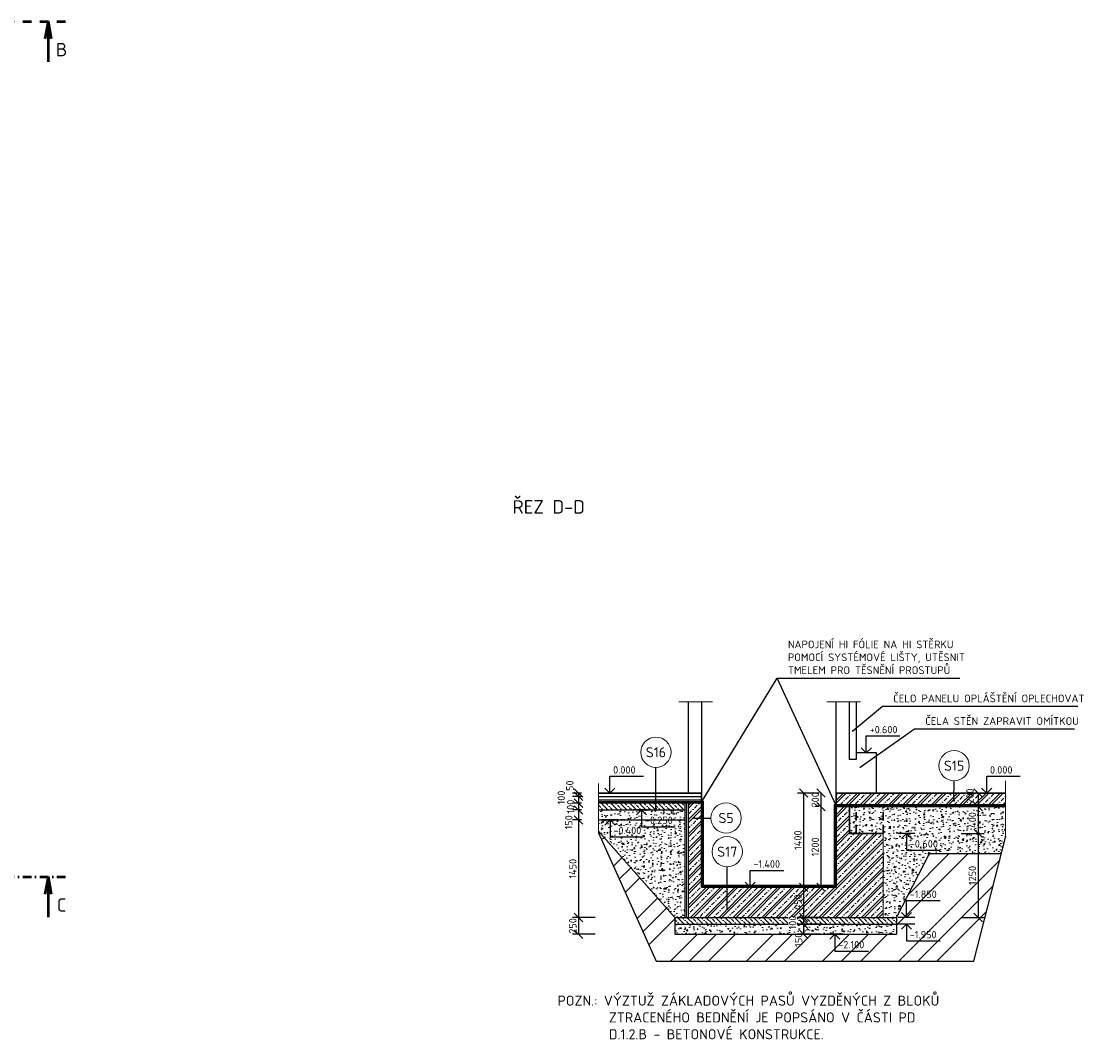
# Model space of a CAD drawing. Header units: millimetres. Extents: x -118752 to 407724, y -73278 to 155058.
# Tile 224 of 256: x 232861 to 248880, y -42624 to -27482. Entities that reach past the tile are written whole.
import ezdxf
from ezdxf.enums import TextEntityAlignment as Align

# ---------------------------------------------------------------- set-up
doc = ezdxf.new("R2010")
doc.units = ezdxf.units.MM
doc.header["$LTSCALE"] = 10
for name, pattern in [('DASHDOT', [25.4, 12.7, -6.35, 0, -6.35]), ('DASHED', [19.05, 12.7, -6.35]), ('IZOLACE_VODOTESNA_0.5', [30, 15, -15])]:
    doc.linetypes.add(name, pattern=pattern)
for name, color, linetype, lineweight in [('CKBUBLINY', 1, 'Continuous', 18), ('CKBUBLINY_POPIS', 3, 'Continuous', 25), ('CKIZOLACE', 1, 'Continuous', 18), ('CKKOTY', 3, 'Continuous', 25), ('CKKOTY_VYS', 3, 'Continuous', 25), ('CKPOPIS_POHLED', 3, 'Continuous', 25), ('CKRASTR', 7, 'DASHDOT', 15), ('CKREZY_OZNACENI', 4, 'DASHDOT', 50), ('CKTEXTY_MALE', 3, 'Continuous', 18), ('pohledy', 7, 'Continuous', 25), ('srafy', 7, 'Continuous', 18), ('základy', 5, 'Continuous', 30)]:
    doc.layers.add(name, color=color, linetype=linetype, lineweight=lineweight)
doc.styles.get("Standard").update_dxf_attribs({"font": 'isocpeur.ttf'})
doc.linetypes.add('IZOLACE_mPVC_2', pattern='A,0,[245,CADKON.SHX,S=1,R=0,X=0,Y=0],-20', length=20)
doc.linetypes.add('IZOLACE_PROTIOTRESOVA', pattern='A,0.001,[219,CADKON.SHX,S=1,R=0,X=0,Y=0],-1,[219,CADKON.SHX,S=1,R=180,X=1,Y=0],-1', length=2.001)
doc.linetypes.add('IZOLACE_TEPELNA_U', pattern='A,0.00254,-2.54,[216,CADKON.SHX,S=2.54,R=0,X=-2.54,Y=0],-15.24,[216,CADKON.SHX,S=2.54,R=180,X=2.54,Y=0],-2.54', length=20.32254)
doc.linetypes.add('PRERUSENI', pattern='A,60,[100,CADKON.SHX,S=2.5,R=0,X=0,Y=0],-10', length=70)
doc.dimstyles.new('CADKON', dxfattribs={"dimscale": 50, "dimtxt": 2.2, "dimasz": 2.5, "dimexe": 1.8, "dimexo": 5, "dimgap": 0.6, "dimtad": 1, "dimrnd": 1, "dimtxsty": 'Standard', "dimblk1": 'OBLIQUE', "dimblk2": 'OBLIQUE', "dimsah": 1, "dimcen": 2.5, "dimadec": 1, "dimazin": 2, "dimtfac": 1, "dimtdec": 4, "dimtix": 1, "dimtmove": 2, "dimatfit": 3, "dimldrblk": 'OPEN30', "dimfxl": 5, "dimfxlon": 1, "dimtolj": 1, "dimarcsym": 0})
doc.dimstyles.new('CADKON$7', dxfattribs={"dimscale": 100, "dimtxt": 2.5, "dimasz": 2.5, "dimexe": 1.8, "dimexo": 5, "dimgap": 0.6, "dimtad": 1, "dimrnd": 1, "dimtxsty": 'Standard', "dimblk1": 'OBLIQUE', "dimblk2": 'OBLIQUE', "dimsah": 1, "dimcen": 2.5, "dimadec": 1, "dimazin": 2, "dimtfac": 1, "dimtdec": 4, "dimtix": 1, "dimtmove": 0, "dimatfit": 3, "dimldrblk": 'DOTSMALL', "dimfxl": 5, "dimfxlon": 1, "dimtfill": 1, "dimtolj": 1, "dimarcsym": 0})
pattern_1 = [(50, (0, 0), (182.18467, -15.93909), [19.05, -209.55]), (355, (0, 0), (-35.24283, 191.05664), [15.24, -167.64]), (100.451, (15.18, -1.33), (146.9425, 175.11669), [16.19, -178.09]), (46.1842, (0, 50.8), (271.07904, -42.04233), [28.575, -314.325]), (96.6356, (22.6, 47.3), (237.40423, 247.42556), [24.285, -267.135]), (351.184, (0, 50.8), (237.4046, 247.42512), [22.86, -251.46]), (21, (25.4, 38.1), (151.61488, -102.26552), [19.05, -209.55]), (326, (25.4, 38.1), (61.80203, 184.18797), [15.24, -167.64]), (71.4514, (38.03, 29.58), (213.41649, 81.92286), [16.19, -178.09]), (37.5, (0, 0), (3.088603, 84.555039), [0, -165.608, 0, -170.18, 0, -168.275]), (7.5, (0, 0), (66.819663, 100.180575), [0, -97.028, 0, -161.798, 0, -64.135]), (327.5, (-56.64, 0), (135.590595, -5.728744), [0, -63.5, 0, -198.12, 0, -262.89]), (317.5, (-82.04, 0), (148.12918, 25.42649), [0, -82.55, 0, -131.572, 0, -186.69])]
pattern_2 = [(135, (0, 0), (-70.71068, -70.71068), []), (135, (4e-15, 70.71), (-106.066017, -35.35534), [50, -25, 0, -25])]
pattern_3 = [(45, (0, 0), (-106.06602, 106.06602), []), (45, (42.43, 0), (-106.06602, 106.06602), []), (45, (127.28, 0), (-63.63961, 148.49242), [60, -30, 0, -30])]

# ---------------------------------------------------------------- blocks, each defined once
blk = doc.blocks.new('*U9415')
at = {"color": 0, "linetype": 'ByBlock', "lineweight": -2}
blk.add_lwpolyline([(-1.5, 1.5), (0, 0), (1.5, 1.5), (0, 0), (0, 5), (10, 5)], dxfattribs=at)
blk = doc.blocks.new('*U9416')
at = {"color": 0, "linetype": 'ByBlock', "lineweight": -2}
blk.add_lwpolyline([(-1.5, 1.5), (0, 0), (1.5, 1.5), (0, 0), (0, 5), (10, 5)], dxfattribs=at)
blk = doc.blocks.new('*U9420')
at = {"color": 0, "linetype": 'ByBlock', "lineweight": -2}
blk.add_lwpolyline([(-1.5, 1.5), (0, 0), (1.5, 1.5), (0, 0), (0, 5), (10, 5)], dxfattribs=at)
blk = doc.blocks.new('*U9424')
at = {"color": 0, "linetype": 'ByBlock', "lineweight": -2}
blk.add_lwpolyline([(-1.5, -1.5), (0, 0), (1.5, -1.5), (0, 0), (0, -5), (10, -5)], dxfattribs=at)
blk = doc.blocks.new('*U9425')
at = {"color": 0, "linetype": 'ByBlock', "lineweight": -2}
blk.add_lwpolyline([(-1.5, -1.5), (0, 0), (1.5, -1.5), (0, 0), (0, -5), (10, -5)], dxfattribs=at)
blk = doc.blocks.new('_OBLIQUE')
at = {"color": 0, "linetype": 'ByBlock'}
blk.add_line((-0.5, -0.5), (0.5, 0.5), dxfattribs=at)
blk = doc.blocks.new('*D9426')
at = {"layer": 'CKKOTY', "color": 0, "lineweight": -2}
for p, q in [((244727, -38959), (244404, -38959)), ((244494, -38959), (244494, -40359)), ((244727, -40359), (244404, -40359))]:
    blk.add_line(p, q, dxfattribs=at)
at = {"layer": 'Defpoints', "color": 0}
for p in [(244977, -38959), (244494, -40359), (244977, -40359)]:
    blk.add_point(p, dxfattribs=at)
at = {"layer": 'CKKOTY', "color": 0, "lineweight": -2, "xscale": 125, "yscale": 125, "zscale": 125}
for p, rotation in [((244494, -38959), 90), ((244494, -40359), 270)]:
    blk.add_blockref('_OBLIQUE', p, dxfattribs=dict(at, rotation=rotation))
at = {"layer": 'CKKOTY', "color": 0, "insert": (244409, -39659), "char_height": 110, "attachment_point": 5, "rotation": 90}
blk.add_mtext('\\A1;1400', dxfattribs=at)
blk = doc.blocks.new('_Open30')
at = {"color": 0, "lineweight": -2}
for p, q in [((-1, 0.27), (0, 0)), ((0, 0), (-1, -0.27)), ((0, 0), (-1, 0))]:
    blk.add_line(p, q, dxfattribs=at)
blk = doc.blocks.new('*D9427')
at = {"layer": 'CKKOTY', "color": 0, "lineweight": -2}
for p, q in [((244727, -40359), (244404, -40359)), ((244494, -40359), (244494, -40809)), ((244744, -40809), (244404, -40809))]:
    blk.add_line(p, q, dxfattribs=at)
at = {"layer": 'Defpoints', "color": 0}
for p in [(244977, -40359), (244494, -40809), (245177, -40809)]:
    blk.add_point(p, dxfattribs=at)
at = {"layer": 'CKKOTY', "color": 0, "lineweight": -2, "xscale": 125, "yscale": 125, "zscale": 125}
for p, rotation in [((244494, -40359), 90), ((244494, -40809), 270)]:
    blk.add_blockref('_OBLIQUE', p, dxfattribs=dict(at, rotation=rotation))
at = {"layer": 'CKKOTY', "color": 0, "insert": (244409, -40584), "char_height": 110, "attachment_point": 5, "rotation": 90}
blk.add_mtext('\\A1;450', dxfattribs=at)
blk = doc.blocks.new('*D9428')
at = {"layer": 'CKKOTY', "color": 0, "lineweight": -2}
for p, q in [((244744, -40809), (244404, -40809)), ((244494, -40809), (244494, -40909)), ((244744, -40909), (244404, -40909))]:
    blk.add_line(p, q, dxfattribs=at)
at = {"layer": 'Defpoints', "color": 0}
for p in [(245177, -40809), (244494, -40909), (245877, -40909)]:
    blk.add_point(p, dxfattribs=at)
at = {"layer": 'CKKOTY', "color": 0, "lineweight": -2, "xscale": 125, "yscale": 125, "zscale": 125}
for p, rotation in [((244494, -40809), 90), ((244494, -40909), 270)]:
    blk.add_blockref('_OBLIQUE', p, dxfattribs=dict(at, rotation=rotation))
at = {"layer": 'CKKOTY', "color": 0, "insert": (244331, -40884), "char_height": 110, "attachment_point": 5, "rotation": 90, "bg_fill": 3, "box_fill_scale": 1.1, "bg_fill_color": 256, "bg_fill_true_color": 13158600, "bg_fill_transparency": 0}
blk.add_mtext('\\A1;100', dxfattribs=at)
blk = doc.blocks.new('*D9429')
at = {"layer": 'CKKOTY', "color": 0, "lineweight": -2}
for p, q in [((244744, -40909), (244404, -40909)), ((244494, -40909), (244494, -41059)), ((244744, -41059), (244404, -41059))]:
    blk.add_line(p, q, dxfattribs=at)
at = {"layer": 'Defpoints', "color": 0}
for p in [(245877, -40909), (244494, -41059), (245877, -41059)]:
    blk.add_point(p, dxfattribs=at)
at = {"layer": 'CKKOTY', "color": 0, "lineweight": -2, "xscale": 125, "yscale": 125, "zscale": 125}
for p, rotation in [((244494, -40909), 90), ((244494, -41059), 270)]:
    blk.add_blockref('_OBLIQUE', p, dxfattribs=dict(at, rotation=rotation))
at = {"layer": 'CKKOTY', "color": 0, "insert": (244419, -41141), "char_height": 110, "attachment_point": 5, "rotation": 90}
blk.add_mtext('\\A1;150', dxfattribs=at)
blk = doc.blocks.new('*D9430')
at = {"layer": 'CKKOTY', "color": 0, "lineweight": -2}
for p, q in [((247249, -38959), (247000, -38959)), ((247090, -38959), (247090, -39159)), ((247249, -39159), (247000, -39159))]:
    blk.add_line(p, q, dxfattribs=at)
at = {"layer": 'Defpoints', "color": 0}
for p in [(247499, -38959), (247090, -39159), (247499, -39159)]:
    blk.add_point(p, dxfattribs=at)
at = {"layer": 'CKKOTY', "color": 0, "lineweight": -2, "xscale": 125, "yscale": 125, "zscale": 125}
for p, rotation in [((247090, -38959), 90), ((247090, -39159), 270)]:
    blk.add_blockref('_OBLIQUE', p, dxfattribs=dict(at, rotation=rotation))
at = {"layer": 'CKKOTY', "color": 0, "insert": (246969, -39001), "char_height": 110, "attachment_point": 5, "rotation": 90}
blk.add_mtext('\\A1;200', dxfattribs=at)
blk = doc.blocks.new('*D9431')
at = {"layer": 'CKKOTY', "color": 0, "lineweight": -2}
for p, q in [((247249, -39159), (247000, -39159)), ((247090, -39159), (247090, -39559)), ((246840, -39559), (247180, -39559))]:
    blk.add_line(p, q, dxfattribs=at)
at = {"layer": 'Defpoints', "color": 0}
for p in [(247499, -39159), (245677, -39559), (247090, -39559)]:
    blk.add_point(p, dxfattribs=at)
at = {"layer": 'CKKOTY', "color": 0, "lineweight": -2, "xscale": 125, "yscale": 125, "zscale": 125}
for p, rotation in [((247090, -39159), 90), ((247090, -39559), 270)]:
    blk.add_blockref('_OBLIQUE', p, dxfattribs=dict(at, rotation=rotation))
at = {"layer": 'CKKOTY', "color": 0, "insert": (247005, -39359), "char_height": 110, "attachment_point": 5, "rotation": 90}
blk.add_mtext('\\A1;400', dxfattribs=at)
blk = doc.blocks.new('*D9433')
at = {"layer": 'CKKOTY', "color": 0, "lineweight": -2}
for p, q in [((246840, -39559), (247180, -39559)), ((247090, -39559), (247090, -40809)), ((246840, -40809), (247180, -40809))]:
    blk.add_line(p, q, dxfattribs=at)
at = {"layer": 'Defpoints', "color": 0}
for p in [(245677, -39559), (245877, -40809), (247090, -40809)]:
    blk.add_point(p, dxfattribs=at)
at = {"layer": 'CKKOTY', "color": 0, "lineweight": -2, "xscale": 125, "yscale": 125, "zscale": 125}
for p, rotation in [((247090, -39559), 90), ((247090, -40809), 270)]:
    blk.add_blockref('_OBLIQUE', p, dxfattribs=dict(at, rotation=rotation))
at = {"layer": 'CKKOTY', "color": 0, "insert": (247005, -40184), "char_height": 110, "attachment_point": 5, "rotation": 90}
blk.add_mtext('\\A1;1250', dxfattribs=at)
blk = doc.blocks.new('*D9434')
at = {"layer": 'CKKOTY', "color": 0, "lineweight": -2}
for p, q in [((241191, -38959), (241056, -38959)), ((241191, -39009), (241056, -39009)), ((241146, -38959), (241146, -39009))]:
    blk.add_line(p, q, dxfattribs=at)
at = {"layer": 'Defpoints', "color": 0}
for p in [(241146, -39009), (241441, -38959), (241441, -39009)]:
    blk.add_point(p, dxfattribs=at)
at = {"layer": 'CKKOTY', "color": 0, "lineweight": -2, "xscale": 125, "yscale": 125, "zscale": 125}
for p, rotation in [((241146, -38959), 270), ((241146, -39009), 90)]:
    blk.add_blockref('_OBLIQUE', p, dxfattribs=dict(at, rotation=rotation))
at = {"layer": 'CKKOTY', "color": 0, "insert": (241017, -38848), "char_height": 110, "attachment_point": 5, "rotation": 90}
blk.add_mtext('\\A1;50', dxfattribs=at)
blk = doc.blocks.new('*D9435')
at = {"layer": 'CKKOTY', "color": 0, "lineweight": -2}
for p, q in [((241191, -39009), (241056, -39009)), ((241146, -39009), (241146, -39109)), ((241191, -39109), (241056, -39109))]:
    blk.add_line(p, q, dxfattribs=at)
at = {"layer": 'Defpoints', "color": 0}
for p in [(241441, -39009), (241146, -39109), (241441, -39109)]:
    blk.add_point(p, dxfattribs=at)
at = {"layer": 'CKKOTY', "color": 0, "lineweight": -2, "xscale": 125, "yscale": 125, "zscale": 125}
for p, rotation in [((241146, -39009), 90), ((241146, -39109), 270)]:
    blk.add_blockref('_OBLIQUE', p, dxfattribs=dict(at, rotation=rotation))
at = {"layer": 'CKKOTY', "color": 0, "insert": (240889, -39025), "char_height": 110, "attachment_point": 5, "rotation": 90}
blk.add_mtext('\\A1;100', dxfattribs=at)
blk = doc.blocks.new('*D9436')
at = {"layer": 'CKKOTY', "color": 0, "lineweight": -2}
for p, q in [((241191, -39109), (241056, -39109)), ((241191, -39209), (241056, -39209)), ((241146, -39109), (241146, -39209))]:
    blk.add_line(p, q, dxfattribs=at)
at = {"layer": 'Defpoints', "color": 0}
for p in [(241146, -39209), (241441, -39109), (241441, -39209)]:
    blk.add_point(p, dxfattribs=at)
at = {"layer": 'CKKOTY', "color": 0, "lineweight": -2, "xscale": 125, "yscale": 125, "zscale": 125}
for p, rotation in [((241146, -39109), 90), ((241146, -39209), 270)]:
    blk.add_blockref('_OBLIQUE', p, dxfattribs=dict(at, rotation=rotation))
at = {"layer": 'CKKOTY', "color": 0, "insert": (241028, -39160), "char_height": 110, "attachment_point": 5, "rotation": 90}
blk.add_mtext('\\A1;100', dxfattribs=at)
blk = doc.blocks.new('*D9437')
at = {"layer": 'CKKOTY', "color": 0, "lineweight": -2}
for p, q in [((241191, -39209), (241056, -39209)), ((241146, -39209), (241146, -39359)), ((241191, -39359), (241056, -39359))]:
    blk.add_line(p, q, dxfattribs=at)
at = {"layer": 'Defpoints', "color": 0}
for p in [(241441, -39209), (241146, -39359), (241441, -39359)]:
    blk.add_point(p, dxfattribs=at)
at = {"layer": 'CKKOTY', "color": 0, "lineweight": -2, "xscale": 125, "yscale": 125, "zscale": 125}
for p, rotation in [((241146, -39209), 90), ((241146, -39359), 270)]:
    blk.add_blockref('_OBLIQUE', p, dxfattribs=dict(at, rotation=rotation))
at = {"layer": 'CKKOTY', "color": 0, "insert": (241000, -39394), "char_height": 110, "attachment_point": 5, "rotation": 90}
blk.add_mtext('\\A1;150', dxfattribs=at)
blk = doc.blocks.new('*D9438')
at = {"layer": 'CKKOTY', "color": 0, "lineweight": -2}
for p, q in [((241191, -39359), (241056, -39359)), ((241146, -39359), (241146, -40809)), ((241396, -40809), (241056, -40809))]:
    blk.add_line(p, q, dxfattribs=at)
at = {"layer": 'Defpoints', "color": 0}
for p in [(241441, -39359), (241146, -40809), (242577, -40809)]:
    blk.add_point(p, dxfattribs=at)
at = {"layer": 'CKKOTY', "color": 0, "lineweight": -2, "xscale": 125, "yscale": 125, "zscale": 125}
for p, rotation in [((241146, -39359), 90), ((241146, -40809), 270)]:
    blk.add_blockref('_OBLIQUE', p, dxfattribs=dict(at, rotation=rotation))
at = {"layer": 'CKKOTY', "color": 0, "insert": (241061, -40084), "char_height": 110, "attachment_point": 5, "rotation": 90}
blk.add_mtext('\\A1;1450', dxfattribs=at)
blk = doc.blocks.new('*D9439')
at = {"layer": 'CKKOTY', "color": 0, "lineweight": -2}
for p, q in [((241396, -40809), (241056, -40809)), ((241146, -40809), (241146, -41059)), ((241396, -41059), (241056, -41059))]:
    blk.add_line(p, q, dxfattribs=at)
at = {"layer": 'Defpoints', "color": 0}
for p in [(242577, -40809), (241146, -41059), (242577, -41059)]:
    blk.add_point(p, dxfattribs=at)
at = {"layer": 'CKKOTY', "color": 0, "lineweight": -2, "xscale": 125, "yscale": 125, "zscale": 125}
for p, rotation in [((241146, -40809), 270), ((241146, -41059), 90)]:
    blk.add_blockref('_OBLIQUE', p, dxfattribs=dict(at, rotation=rotation))
at = {"layer": 'CKKOTY', "color": 0, "insert": (241061, -40934), "char_height": 110, "attachment_point": 5, "rotation": 90}
blk.add_mtext('\\A1;250', dxfattribs=at)
blk = doc.blocks.new('CK_BUBBLE_1_0_0')
at = {"color": 0, "linetype": 'ByBlock', "lineweight": -2}
blk.add_circle((0, 0), 1, dxfattribs=at)
blk = doc.blocks.new('*D9600')
at = {"layer": 'CKKOTY', "color": 0, "lineweight": -2}
for p, q in [((244727, -39159), (244663, -39159)), ((244753, -40359), (244753, -39159)), ((244727, -40359), (244663, -40359))]:
    blk.add_line(p, q, dxfattribs=at)
at = {"layer": 'Defpoints', "color": 0}
for p in [(244753, -39159), (244977, -39159), (244977, -40359)]:
    blk.add_point(p, dxfattribs=at)
at = {"layer": 'CKKOTY', "color": 0, "lineweight": -2, "xscale": 125, "yscale": 125, "zscale": 125}
for p, rotation in [((244753, -39159), 90), ((244753, -40359), 270)]:
    blk.add_blockref('_OBLIQUE', p, dxfattribs=dict(at, rotation=rotation))
at = {"layer": 'CKKOTY', "color": 0, "insert": (244668, -39759), "char_height": 110, "attachment_point": 5, "rotation": 90}
blk.add_mtext('\\A1;1200', dxfattribs=at)
blk = doc.blocks.new('*D9601')
at = {"layer": 'CKKOTY', "color": 0, "lineweight": -2}
for p, q in [((244727, -38959), (244663, -38959)), ((244753, -39159), (244753, -38959)), ((244727, -39159), (244663, -39159))]:
    blk.add_line(p, q, dxfattribs=at)
at = {"layer": 'Defpoints', "color": 0}
for p in [(244753, -38959), (244977, -38959), (244977, -39159)]:
    blk.add_point(p, dxfattribs=at)
at = {"layer": 'CKKOTY', "color": 0, "lineweight": -2, "xscale": 125, "yscale": 125, "zscale": 125}
for p, rotation in [((244753, -38959), 270), ((244753, -39159), 90)]:
    blk.add_blockref('_OBLIQUE', p, dxfattribs=dict(at, rotation=rotation))
at = {"layer": 'CKKOTY', "color": 0, "insert": (244668, -39059), "char_height": 110, "attachment_point": 5, "rotation": 90}
blk.add_mtext('\\A1;200', dxfattribs=at)
blk = doc.blocks.new('*U9417')
at = {"color": 0, "linetype": 'ByBlock', "lineweight": -2}
blk.add_lwpolyline([(-1.5, 1.5), (0, 0), (1.5, 1.5), (0, 0), (0, 5), (10, 5)], dxfattribs=at)
blk = doc.blocks.new('*U9422')
at = {"color": 0, "linetype": 'ByBlock', "lineweight": -2}
blk.add_lwpolyline([(-1.5, -1.5), (0, 0), (1.5, -1.5), (0, 0), (0, -5), (10, -5)], dxfattribs=at)
blk = doc.blocks.new('*U9423')
at = {"color": 0, "linetype": 'ByBlock', "lineweight": -2}
blk.add_lwpolyline([(-1.5, -1.5), (0, 0), (1.5, -1.5), (0, 0), (0, -5), (10, -5)], dxfattribs=at)
blk = doc.blocks.new('*U9418')
at = {"color": 0, "linetype": 'ByBlock', "lineweight": -2}
blk.add_lwpolyline([(-1.5, 1.5), (0, 0), (1.5, 1.5), (0, 0), (0, 5), (10, 5)], dxfattribs=at)
blk = doc.blocks.new('*U9421')
at = {"color": 0, "linetype": 'ByBlock', "lineweight": -2}
blk.add_lwpolyline([(-1.5, -1.5), (0, 0), (1.5, -1.5), (0, 0), (0, -5), (10, -5)], dxfattribs=at)

msp = doc.modelspace()

# ---------------------------------------------------------------- hatches: boundary and pattern name
at = {"layer": 'srafy'}
h = msp.add_hatch(dxfattribs=at)
h.set_pattern_fill('BETON-ZELEZOBETON', color=256, scale=30, style=0)
h.set_pattern_definition(pattern_3)
h.paths.add_polyline_path([(245984.889, -38958.949), (245576.96, -38958.949), (245176.96, -38958.949), (245176.96, -39133.949), (245201.96, -39133.949), (247498.587, -39133.949), (247498.587, -38958.949)])
h.paths.add_polyline_path([(246886.089, -39132.992), (246886.089, -38868.992), (247051.089, -38868.992), (247051.089, -39132.992)], flags=24)
h.paths.add_polyline_path([(244976.96, -38958.949), (245176.96, -38958.949), (245176.96, -39158.949), (244976.96, -39158.949)], flags=0)
at = {"layer": 'srafy', "transparency": 33554661}
h = msp.add_hatch(dxfattribs=at)
h.set_pattern_fill('BETON-PROSTY', color=256, scale=25, angle=90, style=0)
h.set_pattern_definition(pattern_2)
h.paths.add_polyline_path([(242297.277, -39108.949), (242726.96, -39108.949), (242726.96, -39208.949), (242084.058, -39208.949), (241441.155, -39208.949), (241441.155, -39108.949)])
at = {"layer": 'srafy'}
h = msp.add_hatch(dxfattribs=at)
h.set_pattern_fill('AR-CONC', color=256, style=0)
h.set_pattern_definition(pattern_1)
h.paths.add_polyline_path([(242084.058, -39358.949), (242726.96, -39358.949), (242726.96, -39208.949), (242084.058, -39208.949)])
h.paths.add_polyline_path([(242108.391, -39455.616), (242108.391, -39272.282), (242577.724, -39272.282), (242577.724, -39455.616)], flags=24)
h.paths.add_polyline_path([(242084.058, -39358.949), (242084.058, -39208.949), (241441.155, -39208.949), (241441.155, -39358.949)])
h = msp.add_hatch(dxfattribs=at)
h.set_pattern_fill('AR-CONC', color=256, style=0)
h.set_pattern_definition([(50, (0, 0), (182.18467, -15.93909), [19.05, -209.55]), (355, (0, 0), (-35.24283, 191.05664), [15.24, -167.64]), (100.451, (15.18, -1.33), (146.9425, 175.11669), [16.19, -178.09]), (46.1842, (0, 50.8), (271.07904, -42.04233), [28.575, -314.325]), (96.6356, (22.6, 47.3), (237.40423, 247.42556), [24.285, -267.135]), (351.184, (0, 50.8), (237.4046, 247.42512), [22.86, -251.46]), (21, (25.4, 38.1), (151.61488, -102.26552), [19.05, -209.55]), (326, (25.4, 38.1), (61.80203, 184.18797), [15.24, -167.64]), (71.4514, (38.03, 29.58), (213.41649, 81.92286), [16.19, -178.09]), (37.5, (0, 0), (3.088603, 84.555039), [0, -165.608, 0, -170.18, 0, -168.275]), (7.5, (0, 0), (66.819663, 100.180575), [0, -97.028, 0, -161.798, 0, -64.135]), (-32.5, (-56.64, 0), (135.590595, -5.728744), [0, -63.5, 0, -198.12, 0, -262.89]), (-42.5, (-82.04, 0), (148.12918, 25.42649), [0, -82.55, 0, -131.572, 0, -186.69])])
h.paths.add_polyline_path([(246922.6, -39496.449), (246922.6, -39221.449), (247087.6, -39221.449), (247087.6, -39496.449)], flags=24)
h.paths.add_polyline_path([(245676.96, -39458.949), (247498.587, -39458.949), (247498.587, -39158.949), (245676.96, -39158.949)])
h.paths.add_polyline_path([(245676.96, -39558.949), (245176.96, -39558.949), (245176.96, -39158.949), (245676.96, -39158.949)], flags=0)
h = msp.add_hatch(dxfattribs=at)
h.set_pattern_fill('AR-CONC', color=256)
h.set_pattern_definition(pattern_1)
h.paths.add_polyline_path([(246570.577, -39458.949), (247498.587, -39458.949), (247498.587, -39619.917), (247437.014, -39858.949), (246365.061, -39858.949), (246390.75, -39808.949)])
h.paths.add_polyline_path([(246047.721, -39827.616), (246047.721, -39622.282), (246522.554, -39622.282), (246522.554, -39827.616)], flags=24)
h.paths.add_polyline_path([(246922.6, -39496.449), (246922.6, -39221.449), (247087.6, -39221.449), (247087.6, -39496.449)], flags=24)
h = msp.add_hatch(dxfattribs=at)
h.set_pattern_fill('AR-CONC', color=256)
h.set_pattern_definition(pattern_1)
h.paths.add_polyline_path([(242726.96, -39358.949), (242084.058, -39358.949), (241614.27, -39358.949), (241441.155, -39358.949), (241441.155, -39524.335), (242576.96, -40808.949), (242726.96, -40808.949)])
h.paths.add_polyline_path([(242108.391, -39455.616), (242108.391, -39272.282), (242577.724, -39272.282), (242577.724, -39455.616)], flags=24)
h.paths.add_polyline_path([(241638.603, -39605.616), (241638.603, -39422.282), (242118.936, -39422.282), (242118.936, -39605.616)], flags=24)
h = msp.add_hatch(dxfattribs=at)
h.set_pattern_fill('AR-CONC', color=256)
h.set_pattern_definition(pattern_1)
h.paths.add_polyline_path([(246390.75, -39808.949), (246570.577, -39458.949), (245676.96, -39458.949), (245676.96, -39558.949), (245676.96, -40808.949), (245876.96, -40808.949)])
h.paths.add_polyline_path([(246047.721, -39827.616), (246047.721, -39622.282), (246522.554, -39622.282), (246522.554, -39827.616)], flags=24)
h = msp.add_hatch(dxfattribs=at)
h.set_pattern_fill('AR-CONC', color=256, style=0)
h.set_pattern_definition(pattern_1)
h.paths.add_polyline_path([(244248.714, -41005.129), (244248.714, -40763.129), (244413.714, -40763.129), (244413.714, -41005.129)], flags=24)
h.paths.add_polyline_path([(242576.96, -40908.949), (245876.96, -40908.949), (245876.96, -41058.949), (242576.96, -41058.949)])
at = {"layer": 'srafy', "transparency": 33554661}
h = msp.add_hatch(dxfattribs=at)
h.set_pattern_fill('BETON-PROSTY', color=256, scale=25, angle=90, style=0)
h.set_pattern_definition(pattern_2)
h.paths.add_polyline_path([(244248.714, -41005.129), (244248.714, -40763.129), (244413.714, -40763.129), (244413.714, -41005.129)], flags=24)
h.paths.add_polyline_path([(242576.96, -40808.949), (245876.96, -40808.949), (245876.96, -40908.949), (242576.96, -40908.949)])

# ---------------------------------------------------------------- linework, layer by layer
at = {"layer": 'CKIZOLACE'}
for p, q in [((241441.155, -39078.949), (243006.96, -39078.949)), ((243006.96, -39078.949), (243006.96, -40328.949)), ((242776.96, -39108.949), (241441.155, -39108.949)), ((242976.96, -39108.949), (241441.155, -39108.949)), ((244946.96, -39128.949), (247498.587, -39128.949)), ((244946.96, -40328.949), (244946.96, -39128.949)), ((243006.96, -40328.949), (244946.96, -40328.949))]:
    msp.add_line(p, q, dxfattribs=at)
at = {"layer": 'CKIZOLACE', "linetype": 'IZOLACE_VODOTESNA_0.5'}
for points in [[(241441.155, -39093.949, 30, 30, 0), (242976.96, -39093.949, 0, 0, 0)], [(244976.96, -39143.949, 30, 30, 0), (247498.587, -39143.949, 0, 0, 0)]]:
    msp.add_lwpolyline(points, format="xyseb", dxfattribs=at)
at = {"layer": 'CKIZOLACE', "linetype": 'IZOLACE_TEPELNA_U', "ltscale": 0.492126}
msp.add_lwpolyline([(242976.96, -39058.949), (241441.155, -39058.949)], dxfattribs=at)
at = {"layer": 'CKIZOLACE', "linetype": 'IZOLACE_mPVC_2', "ltscale": 0.750075}
msp.add_lwpolyline([(242991.96, -39078.949), (242991.96, -40343.949), (244961.96, -40343.949), (244961.96, -39128.949)], dxfattribs=at)
at = {"layer": 'CKIZOLACE', "linetype": 'IZOLACE_PROTIOTRESOVA', "ltscale": 2.5}
msp.add_lwpolyline([(242751.96, -40808.949), (242751.96, -39108.949)], dxfattribs=at)
at = {"layer": 'CKKOTY_VYS'}
for p, q in [((245551.96, -38358.949), (245301.96, -38358.949)), ((241735.889, -38958.949), (241485.889, -38958.949)), ((246109.889, -38958.949), (245859.889, -38958.949)), ((242209.058, -39208.949), (241959.058, -39208.949)), ((241739.27, -39358.949), (241489.27, -39358.949)), ((246148.388, -39558.949), (245898.388, -39558.949)), ((243823.135, -40358.949), (243573.135, -40358.949)), ((246148.388, -40808.949), (245898.388, -40808.949)), ((246148.388, -40908.949), (245898.388, -40908.949)), ((245084.134, -41058.949), (244834.134, -41058.949))]:
    msp.add_line(p, q, dxfattribs=at)
at = {"layer": 'CKRASTR', "linetype": 'PRERUSENI', "ltscale": 0.7}
for p, q in [((242638.475, -37602.871), (243138.311, -37602.871)), ((244838.475, -37602.871), (245338.311, -37602.871))]:
    msp.add_line(p, q, dxfattribs=at)
at = {"layer": 'CKRASTR', "linetype": 'PRERUSENI'}
for p, q in [((241441.155, -38818.346), (241441.155, -39550.521)), ((247498.587, -38777.922), (247498.587, -39619.917))]:
    msp.add_line(p, q, dxfattribs=at)
at = {"layer": 'CKREZY_OZNACENI'}
for p, q in [((231609.72, -27481.562), (233559.07, -27481.562)), ((231609.72, -40205.15), (233559.07, -40205.15))]:
    msp.add_line(p, q, dxfattribs=at)
at = {"layer": 'CKREZY_OZNACENI', "linetype": 'Continuous'}
for p, q in [((233255.891, -27481.562), (233210.308, -27740.074)), ((233255.891, -27481.562), (233255.891, -28081.562)), ((233255.891, -27481.562), (233301.474, -27740.074)), ((233255.891, -40205.15), (233210.308, -40463.662)), ((233255.891, -40205.15), (233255.891, -40805.15)), ((233255.891, -40205.15), (233301.474, -40463.662))]:
    msp.add_line(p, q, dxfattribs=at)
at = {"layer": 'Defpoints'}
for p, q in [((241441.155, -39550.521), (242303.027, -41459.611)), ((247024.696, -41459.611), (247498.587, -39619.917)), ((242303.027, -41459.611), (247024.696, -41459.611))]:
    msp.add_line(p, q, dxfattribs=at)
at = {"layer": 'pohledy'}
for p, q in [((242776.96, -37602.871), (242776.96, -38958.949)), ((242976.96, -37602.871), (242976.96, -38958.949)), ((244976.96, -38958.949), (244976.96, -37602.871)), ((245176.96, -38458.949), (245176.96, -37602.871)), ((245276.96, -37602.871), (245276.96, -38458.949)), ((245576.96, -38358.949), (245276.96, -38358.949)), ((245576.96, -38958.949), (245576.96, -38358.949)), ((245276.96, -38458.949), (245176.96, -38458.949)), ((241441.155, -39008.949), (242976.96, -39008.949)), ((241441.155, -39208.949), (242726.96, -39208.949)), ((242726.96, -39108.949), (242726.96, -40808.949)), ((242776.96, -39108.949), (242776.96, -40808.949)), ((244976.96, -39158.949), (247498.587, -39158.949)), ((245176.96, -39558.949), (245176.96, -39158.949)), ((241441.155, -39358.949), (242726.96, -39358.949)), ((242576.96, -40808.949), (241441.155, -39524.335)), ((246365.061, -39858.949), (247437.014, -39858.949)), ((245676.96, -39908.949), (245676.96, -40058.949)), ((242576.96, -40808.949), (245876.96, -40808.949)), ((242576.96, -40808.949), (242576.96, -41058.949)), ((245876.96, -40808.949), (245876.96, -41058.949)), ((242576.96, -40908.949), (245876.96, -40908.949)), ((242576.96, -41058.949), (245876.96, -41058.949))]:
    msp.add_line(p, q, dxfattribs=at)
at = {"layer": 'základy'}
for p, q in [((241441.155, -38958.949), (242776.96, -38958.949)), ((242776.96, -38958.949), (242976.96, -38958.949)), ((242976.96, -38958.949), (242976.96, -40358.949)), ((244976.96, -38958.949), (245176.96, -38958.949)), ((244976.96, -40358.949), (244976.96, -38958.949)), ((245176.96, -38958.949), (247498.587, -38958.949)), ((245176.96, -39558.949), (245176.96, -39158.949)), ((245176.96, -39558.949), (245676.96, -39558.949)), ((242976.96, -40358.949), (244976.96, -40358.949))]:
    msp.add_line(p, q, dxfattribs=at)
at = {"layer": 'základy', "linetype": 'DASHED'}
for p, q in [((245276.96, -39558.949), (245276.96, -39158.949)), ((245676.96, -39558.949), (245676.96, -39158.949))]:
    msp.add_line(p, q, dxfattribs=at)

# ---------------------------------------------------------------- block references
at = {"layer": 'CKBUBLINY'}
ref = msp.add_blockref('CK_BUBBLE_1_0_0', (242297.277, -38351.544), dxfattribs=dict(at, xscale=225, yscale=225, zscale=225))
ref.add_attrib('NUM1', 'S16', dxfattribs={"layer": 'CKBUBLINY_POPIS', "height": 150}).set_placement((242297.277, -38351.544), align=Align.MIDDLE_CENTER)
ref = msp.add_blockref('CK_BUBBLE_1_0_0', (246732.479, -38551.827), dxfattribs=dict(at, xscale=225, yscale=225, zscale=225))
ref.add_attrib('NUM1', 'S15', dxfattribs={"layer": 'CKBUBLINY_POPIS', "height": 150}).set_placement((246732.479, -38551.827), align=Align.MIDDLE_CENTER)
ref = msp.add_blockref('CK_BUBBLE_1_0_0', (243340.995, -39329.511), dxfattribs=dict(at, xscale=225, yscale=225, zscale=225))
ref.add_attrib('NUM1', 'S5', dxfattribs={"layer": 'CKBUBLINY_POPIS', "height": 150}).set_placement((243340.995, -39329.511), align=Align.MIDDLE_CENTER)
ref = msp.add_blockref('CK_BUBBLE_1_0_0', (243357.813, -39830.582), dxfattribs=dict(at, xscale=225, yscale=225, zscale=225))
ref.add_attrib('NUM1', 'S17', dxfattribs={"layer": 'CKBUBLINY_POPIS', "height": 150}).set_placement((243357.813, -39830.582), align=Align.MIDDLE_CENTER)
at = {"layer": 'CKKOTY_VYS'}
ref = msp.add_blockref('*U9416', (245426.96, -38358.949), dxfattribs=dict(at, xscale=50, yscale=50, zscale=50))
ref.add_attrib('Výška', '+0.600', (245476.96, -38068.949), dxfattribs={"layer": '0', "color": 0, "linetype": 'ByBlock', "lineweight": -2, "height": 110})
ref = msp.add_blockref('*U9420', (241610.889, -38958.949), dxfattribs=dict(at, xscale=50, yscale=50, zscale=50))
ref.add_attrib('Výška', '0.000', (241660.889, -38668.949), dxfattribs={"layer": '0', "color": 0, "linetype": 'ByBlock', "lineweight": -2, "height": 110})
ref = msp.add_blockref('*U9415', (247216.904, -38958.949), dxfattribs=dict(at, xscale=50, yscale=50, zscale=50))
ref.add_attrib('Výška', '0.000', (247266.904, -38668.949), dxfattribs={"layer": '0', "color": 0, "linetype": 'ByBlock', "lineweight": -2, "height": 110})
ref = msp.add_blockref('*U9425', (242084.058, -39208.949), dxfattribs=dict(at, xscale=50, yscale=50, zscale=50))
ref.add_attrib('Výška', '-0.250', (242134.058, -39418.949), dxfattribs={"layer": '0', "color": 0, "linetype": 'ByBlock', "lineweight": -2, "height": 110})
ref = msp.add_blockref('*U9424', (241614.27, -39358.949), dxfattribs=dict(at, xscale=50, yscale=50, zscale=50))
ref.add_attrib('Výška', '-0.400', (241664.27, -39568.949), dxfattribs={"layer": '0', "color": 0, "linetype": 'ByBlock', "lineweight": -2, "height": 110})
ref = msp.add_blockref('*U9421', (246023.388, -39558.949), dxfattribs=dict(at, xscale=50, yscale=50, zscale=50))
ref.add_attrib('Výška', '-0,600', (246073.388, -39768.949), dxfattribs={"layer": '0', "color": 0, "linetype": 'ByBlock', "lineweight": -2, "height": 110})
ref = msp.add_blockref('*U9417', (243698.135, -40358.949), dxfattribs=dict(at, xscale=50, yscale=50, zscale=50))
ref.add_attrib('Výška', '-1.400', (243748.135, -40068.949), dxfattribs={"layer": '0', "color": 0, "linetype": 'ByBlock', "lineweight": -2, "height": 110})

# ---------------------------------------------------------------- texts
at = {"layer": 'CKPOPIS_POHLED'}
for s, p in [('B', (233457.484, -27899.693)), ('C', (233457.484, -40623.281))]:
    msp.add_text(s, height=200, dxfattribs=at).set_placement(p, align=Align.MIDDLE_CENTER)
msp.add_text('ŘEZ D-D', height=200, dxfattribs=at).set_placement((240165.205, -34800.964))
at = {"layer": 'CKTEXTY_MALE', "char_height": 115, "attachment_point": 7}
for s, insert in [('NAPOJENÍ HI FÓLIE NA HI STĚRKU\\PPOMOCÍ SYSTÉMOVÉ LIŠTY, UTĚSNIT\\PTMELEM PRO TĚSNĚNÍ PROSTUPŮ', (244260.243, -37187.895)), ('ČELO PANELU OPLÁŠTĚNÍ OPLECHOVAT', (245826.831, -37608.224)), ('ČELA STĚN ZAPRAVIT OMÍTKOU', (246303.698, -37944.72))]:
    msp.add_mtext(s, dxfattribs=dict(at, insert=insert))
at = {"layer": 'CKTEXTY_MALE', "insert": (240833.752, -41971.103), "char_height": 150, "width": 5504.73491, "attachment_point": 1}
msp.add_mtext('POZN.: VÝZTUŽ ZÁKLADOVÝCH PASŮ VYZDĚNÝCH Z BLOKŮ\\P        ZTRACENÉHO BEDNĚNÍ JE POPSÁNO V ČÁSTI PD\\P        D.1.2.B - BETONOVÉ KONSTRUKCE. ', dxfattribs=at)

# ---------------------------------------------------------------- dimensions: what is measured, and where the dimension line sits
at = {"layer": 'CKKOTY'}
for base, p1, p2, picture, middle in [((241146.35, -39108.949), (241441.155, -39008.949), (241441.155, -39108.949), '*D9435', (240889.259, -39024.857)), ((241146.35, -39208.949), (241441.155, -39108.949), (241441.155, -39208.949), '*D9436', (241027.842, -39160.36)), ((241146.35, -39358.949), (241441.155, -39208.949), (241441.155, -39358.949), '*D9437', (241000.125, -39394.411))]:
    dim = msp.add_linear_dim(base=base, p1=p1, p2=p2, angle=90, dimstyle='CADKON', override={"dimtmove": 2}, dxfattribs=at)
    dim.commit()
    dim.dimension.update_dxf_attribs({"geometry": picture, "text_midpoint": middle, "dimtype": 160})
for base, p1, p2, picture, middle in [((241146.35, -39008.949), (241441.155, -38958.949), (241441.155, -39008.949), '*D9434', (241017.063, -38847.78)), ((247090.1, -39158.949), (247498.587, -38958.949), (247498.587, -39158.949), '*D9430', (246968.589, -39000.992))]:
    dim = msp.add_linear_dim(base=base, p1=p1, p2=p2, angle=90, dimstyle='CADKON', dxfattribs=at)
    dim.commit()
    dim.dimension.update_dxf_attribs({"geometry": picture, "text_midpoint": middle, "dimtype": 160})
for base, p1, p2, picture, middle in [((244494.452, -40358.949), (244976.96, -38958.949), (244976.96, -40358.949), '*D9426', (244409.452, -39658.949)), ((244753, -39158.949), (244976.96, -40358.949), (244976.96, -39158.949), '*D9600', (244668, -39758.949)), ((241146.35, -41058.949), (242576.96, -40808.949), (242576.96, -41058.949), '*D9439', (241061.35, -40933.949))]:
    dim = msp.add_linear_dim(base=base, p1=p1, p2=p2, angle=90, dimstyle='CADKON', dxfattribs=at)
    dim.commit()
    dim.dimension.update_dxf_attribs({"geometry": picture, "text_midpoint": middle})
for base, p1, p2, picture, middle in [((244753, -38958.949), (244976.96, -39158.949), (244976.96, -38958.949), '*D9601', (244668, -39058.949)), ((247090.1, -39558.949), (247498.587, -39158.949), (245676.96, -39558.949), '*D9431', (247005.1, -39358.949)), ((241146.35, -40808.949), (241441.155, -39358.949), (242576.96, -40808.949), '*D9438', (241061.35, -40083.949)), ((244494.452, -40808.949), (244976.96, -40358.949), (245176.96, -40808.949), '*D9427', (244409.452, -40583.949))]:
    dim = msp.add_linear_dim(base=base, p1=p1, p2=p2, angle=90, dimstyle='CADKON', override={"dimtmove": 2}, dxfattribs=at)
    dim.commit()
    dim.dimension.update_dxf_attribs({"geometry": picture, "text_midpoint": middle})

# ---------------------------------------------------------------- leaders
at = {"layer": 'CKBUBLINY'}
for points in [[(242297.277, -39189.544), (242297.277, -38576.544)], [(246730.615, -39071.117), (246732.479, -38770.655)], [(242867.215, -39329.511), (243115.995, -39329.511)], [(243357.813, -40684.545), (243357.813, -40055.582)]]:
    msp.add_leader(points, dimstyle='CADKON', override={"dimasz": 2.5, "dimldrblk": 'DotSmall'}, dxfattribs=at)
at = {"layer": 'CKTEXTY_MALE', "annotation_type": 0, "has_hookline": 1, "hookline_direction": 0}
for points, text_width in [([(242976.96, -39093.949), (244100.243, -37247.895), (244200.243, -37247.895)], 2558.75), ([(244976.96, -39143.949), (244099.927, -37247.895), (244199.927, -37247.895)], 2558.75), ([(245224.747, -38034.082), (245666.831, -37668.224), (245766.831, -37668.224)], 2748.5), ([(245337.079, -38572.925), (246143.698, -38004.72), (246243.698, -38004.72)], 2219.5)]:
    msp.add_leader(points, dimstyle='CADKON$7', override={"dimtxt": 2.3, "dimasz": 1}, dxfattribs=dict(at, text_width=text_width))

# ---------------------------------------------------------------- next in the draw order: dimensions: what is measured, and where the dimension line sits
at = {"layer": 'CKKOTY'}
dim = msp.add_linear_dim(base=(244494.452, -40908.949), p1=(245176.96, -40808.949), p2=(245876.96, -40908.949), angle=90, dimstyle='CADKON', override={"dimtmove": 2, "dimtfill": 1}, dxfattribs=at)
dim.commit()
dim.dimension.update_dxf_attribs({"geometry": '*D9428', "text_midpoint": (244331.214, -40884.129), "dimtype": 160})

# ---------------------------------------------------------------- next in the draw order: hatches: boundary and pattern name
at = {"layer": 'srafy'}
h = msp.add_hatch(dxfattribs=at)
h.set_pattern_fill('ZEM_PUVODNI', color=256, scale=200, style=0)
h.set_pattern_definition([(45, (0, 0), (-565.6854, 565.6854), []), (45, (282.84, 0), (-565.6854, 565.6854), []), (45, (565.7, 0), (-565.6854, 565.6854), [])])
h.paths.add_polyline_path([(246922.6, -40343.449), (246922.6, -40024.449), (247087.6, -40024.449), (247087.6, -40343.449)], flags=24)
h.paths.add_polyline_path([(246381.16, -39827.616), (246047.721, -39827.616), (246047.721, -39622.282), (246486.658, -39622.282)], flags=24)
h.paths.add_polyline_path([(244336.394, -41261.906), (244336.394, -41019.906), (244501.394, -41019.906), (244501.394, -41261.906)], flags=24)
h.paths.add_polyline_path([(246047.721, -41155.616), (246047.721, -40972.282), (246495.054, -40972.282), (246495.054, -41155.616)], flags=24)
h.paths.add_polyline_path([(244983.467, -41305.616), (244983.467, -41122.282), (245430.801, -41122.282), (245430.801, -41305.616)], flags=24)
h.paths.add_polyline_path([(246047.721, -40555.616), (246047.721, -40372.282), (246495.054, -40372.282), (246495.054, -40555.616)], flags=24)
h.paths.add_polyline_path([(246922.6, -39458.949), (246922.6, -39221.449), (247087.6, -39221.449), (247087.6, -39458.949)], flags=24)
h.paths.add_polyline_path([(246365.061, -39858.949), (245876.96, -40808.949), (245876.96, -41058.949), (242576.96, -41058.949), (242576.96, -40808.949), (241441.155, -39524.335), (241441.155, -39550.521), (242303.027, -41459.611), (247024.696, -41459.611), (247437.014, -39858.949)])
h = msp.add_hatch(dxfattribs=at)
h.set_pattern_fill('BETON-ZELEZOBETON', color=256, scale=30)
h.set_pattern_definition(pattern_3)
h.paths.add_polyline_path([(245676.96, -39558.949), (245276.96, -39558.949), (245251.96, -39558.949), (245226.96, -39558.949), (245201.96, -39558.949), (245176.96, -39558.949), (245176.96, -39158.949), (244976.96, -39158.949), (244976.96, -40358.949), (243698.135, -40358.949), (242976.96, -40358.949), (242976.96, -39108.949), (242776.96, -39108.949), (242776.96, -40808.949), (245676.96, -40808.949)])
h.paths.add_polyline_path([(244248.714, -41005.129), (244248.714, -40763.129), (244413.714, -40763.129), (244413.714, -41005.129)], flags=24)
h.paths.add_polyline_path([(244326.952, -40721.449), (244326.952, -40446.449), (244491.952, -40446.449), (244491.952, -40721.449)], flags=24)

# ---------------------------------------------------------------- next in the draw order: linework, layer by layer
at = {"layer": 'pohledy'}
msp.add_line((245876.96, -40808.949), (246365.061, -39858.949), dxfattribs=at)
at = {"layer": 'srafy'}
for p, q in [((245676.96, -39558.949), (245676.96, -40808.949)), ((245876.96, -40808.949), (245226.96, -40808.949))]:
    msp.add_line(p, q, dxfattribs=at)

# ---------------------------------------------------------------- next in the draw order: block references
at = {"layer": 'CKKOTY_VYS'}
ref = msp.add_blockref('*U9418', (246023.388, -40808.949), dxfattribs=dict(at, xscale=50, yscale=50, zscale=50))
ref.add_attrib('Výška', '-1.850', (246073.388, -40518.949), dxfattribs={"layer": '0', "color": 0, "linetype": 'ByBlock', "lineweight": -2, "height": 110})
ref = msp.add_blockref('*U9422', (246023.388, -40908.949), dxfattribs=dict(at, xscale=50, yscale=50, zscale=50))
ref.add_attrib('Výška', '-1.950', (246073.388, -41118.949), dxfattribs={"layer": '0', "color": 0, "linetype": 'ByBlock', "lineweight": -2, "height": 110})
ref = msp.add_blockref('*U9423', (244959.134, -41058.949), dxfattribs=dict(at, xscale=50, yscale=50, zscale=50))
ref.add_attrib('Výška', '-2.100', (245009.134, -41268.949), dxfattribs={"layer": '0', "color": 0, "linetype": 'ByBlock', "lineweight": -2, "height": 110})

# ---------------------------------------------------------------- next in the draw order: dimensions: what is measured, and where the dimension line sits
at = {"layer": 'CKKOTY'}
dim = msp.add_linear_dim(base=(247090.1, -40808.949), p1=(245676.96, -39558.949), p2=(245876.96, -40808.949), angle=90, dimstyle='CADKON', override={"dimtmove": 2}, dxfattribs=at)
dim.commit()
dim.dimension.update_dxf_attribs({"geometry": '*D9433', "text_midpoint": (247005.1, -40183.949)})
dim = msp.add_linear_dim(base=(244494.452, -41058.949), p1=(245876.96, -40908.949), p2=(245876.96, -41058.949), angle=90, dimstyle='CADKON', override={"dimtmove": 2}, dxfattribs=at)
dim.commit()
dim.dimension.update_dxf_attribs({"geometry": '*D9429', "text_midpoint": (244418.894, -41140.906), "dimtype": 160})

doc.saveas('drawing.dxf')
